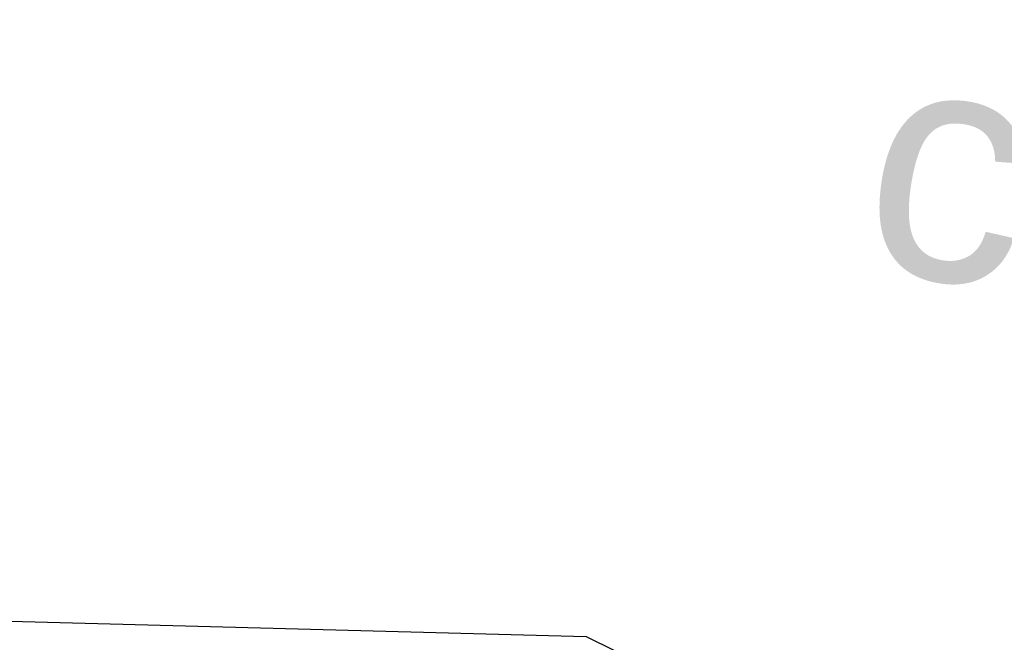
# Model space of a CAD drawing. Extents: x 6601440 to 6601733, y 5738487 to 5738717.
# Tile 107 of 129: x 6601547.86 to 6601551.05, y 5738634.49 to 5738636.5. Entities that reach past the tile are written whole.
import ezdxf
from ezdxf.enums import TextEntityAlignment as Align

# ---------------------------------------------------------------- set-up
doc = ezdxf.new("R2010")
doc.units = 0
doc.linetypes.add('PRZER3-1', pattern=[4, 3, -1])
doc.layers.get('0').update_dxf_attribs({"linetype": 'CONTINUOUS'})
doc.layers.add('GSSKOD_O', color=7, linetype='CONTINUOUS', lineweight=0, true_color=0x0a0909)
doc.styles.add('GEO-INFO', font='arial.ttf')

msp = doc.modelspace()

# ---------------------------------------------------------------- linework, layer by layer
at = {"color": 7, "linetype": 'PRZER3-1', "lineweight": 30, "elevation": 10.06}
msp.add_lwpolyline([(6601510.43099, 5738653.7127), (6601522.49994, 5738653.91001), (6601522.49002, 5738651.5425), (6601529.66651, 5738651.5425), (6601529.66651, 5738654.02683), (6601538.55011, 5738654.18645), (6601539.54007, 5738634.77356), (6601549.69265, 5738634.50447), (6601552.07964, 5738633.33731), (6601567.28346, 5738633.12408), (6601570.6548, 5738637.80075), (6601571.66308, 5738632.20458), (6601571.54575, 5738595.28982), (6601574.72819, 5738588.65305), (6601578.36042, 5738588.65305), (6601578.43231, 5738576.80623), (6601579.79306, 5738576.80976), (6601579.79306, 5738571.10128), (6601578.48092, 5738571.09182), (6601578.5841, 5738558.98185), (6601511.23283, 5738558.57583), (6601510.2684, 5738653.7127)], dxfattribs=at)

# ---------------------------------------------------------------- texts
at = {"layer": 'GSSKOD_O', "lineweight": 0, "style": 'GEO-INFO'}
msp.add_text('ch.mb.', height=0.75, rotation=351.14718, dxfattribs=at).set_placement((6601552.17319, 5738635.83188, 10.8), align=Align.MIDDLE_CENTER)

doc.saveas('drawing.dxf')
